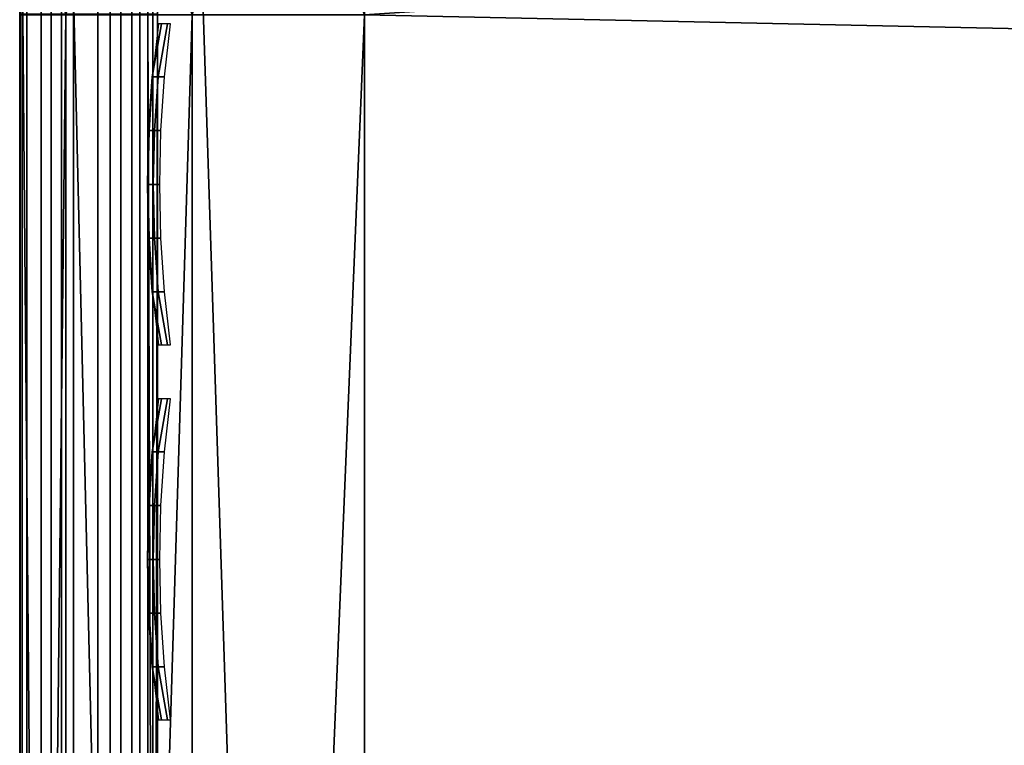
# Model space of a CAD drawing. Header units: inches. Extents: x 0 to 31.9, y -32.8 to 0.
# Tile 144 of 256: x 0 to 0.714, y -1.03 to -0.504. Entities that reach past the tile are written whole.
import ezdxf

# ---------------------------------------------------------------- set-up
doc = ezdxf.new("R2010")
doc.units = ezdxf.units.IN
doc.header["$LTSCALE"] = 0.03937
doc.header["$MEASUREMENT"] = 0
for name, color, linetype in [('A-FURN-3-ST-BK', 151, 'Continuous'), ('A-FURN-3-ST-SEAM', 250, 'Continuous'), ('A-FURN-3-STITCH', 15, 'Continuous')]:
    doc.layers.add(name, color=color, linetype=linetype)

msp = doc.modelspace()

# ---------------------------------------------------------------- meshes
at = {"layer": 'A-FURN-3-ST-BK'}
mesh = msp.add_polyface(dxfattribs=at)
corners = [(4.35979, -4.01543, 32.96592), (4.38655, -3.64877, 33), (2.30549, -3.90093, 32.96592), (2.31964, -3.53357, 33), (0.24983, -3.81154, 32.97389), (0.24967, -4.12524, 32.8962), (2.29182, -4.25578, 32.86484), (4.33394, -4.3696, 32.86484), (0.24951, -4.42235, 32.76908), (2.2791, -4.58601, 32.70022), (4.30988, -4.69919, 32.70022), (4.59504, -0.66713, 33), (2.42395, -0.54646, 33), (0.25, -3.48943, 33), (4.60876, -0.47628, 32.96194), (2.43107, -0.35525, 32.96194), (0.25, -0.50049, 33), (0.25038, -0.3092, 32.96185), (2.43707, -0.19315, 32.85355), (0.2507, -0.14696, 32.85354), (2.44101, -0.08484, 32.69134), (0.25091, -0.03856, 32.69134), (2.44226, -0.0468, 32.5), (4.63064, -0.1684, 32.5), (4.62037, -0.31448, 32.85355), (4.62806, -0.20637, 32.69134), (4.63064, -0.1684, 5.25), (2.44226, -0.0468, 5.25), (0.25098, -0.00049, 32.5), (4.62821, -0.2018, 5.125), (2.44097, -0.08027, 5.125), (0.25098, -0.00049, 5.25), (0.25085, -0.03399, 5.125), (2.43747, -0.17171, 5.03349), (0.25049, -0.12549, 5.03349), (2.43268, -0.29661, 5), (4.62156, -0.29307, 5.03349), (4.61248, -0.41774, 5), (4.3439, -4.25857, 5), (2.29831, -4.14448, 5), (0.25, -4.10072, 5), (4.32507, -4.51685, 16.90085), (4.61343, -4.57639, 17.18538), (2.43324, -4.44672, 17.18538), (2.28836, -4.40326, 16.90085), (0.24897, -4.38098, 17.11533), (4.60556, -4.6861, 17.45049), (2.42955, -4.55665, 17.45049), (0.24903, -4.44371, 17.32152), (4.3257, -4.5079, 5.24981), (2.28868, -4.3943, 5.24981), (0.24895, -4.35968, 16.90085), (2.43942, -4.27514, 5.03346), (0.24948, -4.22566, 5.03346), (4.62606, -4.40517, 5.03346), (4.61895, -4.49639, 5.12489), (2.43567, -4.36656, 5.12489), (0.24909, -4.31716, 5.12489)]
mesh.append_faces([[corners[k] for k in face] for face in [(0, 1, 2), (2, 1, 3), (2, 3, 4), (2, 5, 6), (2, 6, 7, 0), (6, 8, 9), (6, 9, 10, 7), (1, 11, 3), (3, 11, 12), (3, 12, 13), (12, 14, 15), (12, 15, 16), (17, 15, 18), (19, 18, 20), (21, 20, 22), (20, 23, 22), (24, 25, 20, 18), (14, 24, 18, 15), (22, 26, 27), (22, 27, 28), (27, 29, 30), (27, 30, 31), (32, 30, 33), (34, 33, 35), (29, 36, 33, 30), (33, 37, 35), (37, 38, 39), (37, 39, 35), (35, 39, 40), (41, 42, 43), (41, 43, 44), (44, 43, 45), (42, 46, 47, 43), (43, 47, 48), (49, 41, 44), (49, 44, 50), (50, 44, 51), (38, 52, 39), (39, 52, 53), (54, 55, 56, 52), (52, 56, 53), (57, 56, 50), (55, 49, 56), (49, 50, 56)]])
mesh = msp.add_polyface(dxfattribs=at)
corners = [(0.24983, -3.81154, 32.97389), (2.31964, -3.53357, 33), (0.25, -3.48943, 33), (2.42395, -0.54646, 33), (0.25, -0.50049, 33), (2.43107, -0.35525, 32.96194), (0.25038, -0.3092, 32.96185), (2.43268, -0.29661, 5), (0.25, -4.10072, 5), (0.25, -0.25049, 5), (0.125, -0.25049, 5.03349), (0.125, -4.10072, 5.03349), (0.03349, -0.25049, 5.125), (0.03349, -4.10072, 5.125), (0, -0.25049, 5.25), (0, -4.10072, 5.25), (0, -0.40484, 32.73093), (0, -0.50049, 32.75), (0.00626, -0.3836, 32.78223), (0.03349, -0.50049, 32.875), (0.07336, -0.33716, 32.89434), (0.125, -0.50049, 32.96651), (0.10418, -0.32716, 32.91848), (0.17358, -0.31378, 32.95079), (0.17382, -0.15537, 32.84513), (0.00628, -0.21815, 32.61695), (0, -0.26953, 32.59567), (0.00627, -0.28443, 32.71607), (0, -0.32373, 32.67677), (0.07347, -0.19856, 32.80194), (0.10433, -0.18008, 32.82042), (0, -3.48943, 32.75), (0.03349, -3.48943, 32.875), (0.125, -3.48943, 32.96651), (0.17316, -3.80959, 32.96194), (0.07316, -3.79974, 32.90156), (0.00624, -3.78021, 32.78188), (0, -3.77128, 32.72715), (0, -4.10968, 16.90104), (0, -0.25049, 32.5), (0, -4.13582, 17.16426), (0, -4.21281, 17.41732)]
mesh.append_faces([[corners[k] for k in face] for face in [(0, 1, 2), (2, 3, 4), (4, 5, 6), (7, 8, 9), (9, 8, 10), (10, 8, 11), (10, 11, 12), (12, 11, 13), (12, 13, 14), (14, 13, 15), (16, 17, 18), (18, 17, 19), (18, 19, 20), (20, 19, 21), (20, 21, 22), (22, 21, 23), (6, 24, 23), (6, 23, 4), (4, 23, 21), (25, 26, 27), (27, 26, 28), (27, 28, 18), (18, 28, 16), (27, 18, 20, 29), (29, 20, 22, 30), (17, 31, 19), (19, 31, 32), (19, 32, 21), (21, 32, 33), (21, 33, 4), (4, 33, 2), (33, 34, 2), (35, 33, 32), (36, 32, 31), (36, 31, 37), (15, 38, 14), (14, 38, 39), (39, 38, 40), (39, 40, 17), (17, 40, 41), (17, 41, 31), (17, 16, 39), (39, 16, 28), (39, 28, 26)]])
at = {"layer": 'A-FURN-3-ST-SEAM'}
mesh = msp.add_polyface(dxfattribs=at)
corners = [(0.0655, -0.32888, 32.91281), (0.03043, -0.32938, 32.91161), (0.03043, -0.5, 32.94586), (0.0655, -0.5, 32.94716), (0.03043, -2.49261, 32.94586), (0.0655, -2.49261, 32.94716), (0.00026, -2.49261, 32.90452), (0.00512, -2.49261, 32.92169), (0.00512, -0.5, 32.92169), (0.00026, -0.5, 32.90452), (0.00512, -0.33862, 32.8893), (0.00026, -0.3452, 32.87345), (0.00186, -0.35197, 32.8571), (0.00186, -0.5, 32.88681), (0.00186, -2.49261, 32.88681), (0.0734, -2.49261, 32.85626), (0.05668, -2.49261, 32.85046), (0.05668, -0.5, 32.85046), (0.0734, -0.5, 32.85626), (0.05668, -0.36588, 32.82354), (0.0734, -0.36366, 32.82889), (0.08718, -0.35936, 32.83929), (0.08718, -0.5, 32.86752), (0.08718, -2.49261, 32.86752), (0.1, -2.49261, 32.9), (0.09655, -3.48891, 32.88263), (0.09655, -2.49261, 32.88263), (0.1, -0.5, 32.9), (0.09655, -0.5, 32.88263), (0.1, -0.34698, 32.86929), (0.09294, -2.49261, 32.92554), (0.1, -3.48891, 32.9), (0.09294, -0.5, 32.92554), (0.09294, -0.33715, 32.89285), (0.039, -0.36549, 32.82448), (0.039, -0.5, 32.85149), (0.039, -2.49261, 32.85149), (0.05668, -3.48891, 32.85046), (0.039, -3.48891, 32.85149), (0.09655, -0.35357, 32.85324), (0.08718, -3.48891, 32.86752), (0.02284, -0.36269, 32.83125), (0.02284, -0.5, 32.85881), (0.02284, -2.49261, 32.85881), (0.02284, -3.48891, 32.85881), (0.00186, -3.48891, 32.88681), (0.01552, -0.33308, 32.90267), (0.01552, -0.5, 32.93618), (0.01552, -2.49261, 32.93618), (0.00512, -3.48891, 32.92169), (0.01552, -3.48891, 32.93618), (0.03043, -3.48891, 32.94586), (0.08125, -0.332, 32.90528), (0.08125, -0.5, 32.939), (0.08125, -2.49261, 32.939), (0.0655, -3.48891, 32.94716), (0.08125, -3.48891, 32.939), (0.09294, -3.48891, 32.92554)]
mesh.append_faces([[corners[k] for k in face] for face in [(0, 1, 2, 3), (3, 2, 4, 5), (6, 7, 8, 9), (9, 8, 10, 11), (11, 12, 13, 9), (9, 13, 14, 6), (15, 16, 17, 18), (18, 17, 19, 20), (20, 21, 22, 18), (18, 22, 23, 15), (24, 25, 26), (24, 26, 27), (27, 26, 28), (27, 28, 29), (30, 31, 24), (30, 24, 32), (32, 24, 27), (32, 27, 33), (34, 19, 17, 35), (35, 17, 16, 36), (36, 16, 37, 38), (21, 39, 28, 22), (22, 28, 26, 23), (23, 26, 25, 40), (41, 34, 35, 42), (42, 35, 36, 43), (43, 36, 38, 44), (12, 41, 42, 13), (13, 42, 43, 14), (14, 43, 44, 45), (46, 10, 8, 47), (47, 8, 7, 48), (48, 7, 49, 50), (1, 46, 47, 2), (2, 47, 48, 4), (4, 48, 50, 51), (52, 0, 3, 53), (53, 3, 5, 54), (54, 5, 55, 56), (33, 52, 53, 32), (32, 53, 54, 30), (30, 54, 56, 57)]])
at = {"layer": 'A-FURN-3-STITCH'}
mesh = msp.add_polymesh((7, 4), dxfattribs=at)
for k, corner in enumerate([(0.10066, -0.73946, 32.95063), (0.10283, -0.73946, 32.95206), (0.10714, -0.73946, 32.95498), (0.10928, -0.73946, 32.95647), (0.09639, -0.70111, 32.95694), (0.09601, -0.70111, 32.96213), (0.10032, -0.70111, 32.96505), (0.10501, -0.70111, 32.96278), (0.09381, -0.66228, 32.96074), (0.09343, -0.66228, 32.96594), (0.09775, -0.66228, 32.96886), (0.10243, -0.66228, 32.96658), (0.09295, -0.62321, 32.96201), (0.09257, -0.62321, 32.96721), (0.09688, -0.62321, 32.97013), (0.10157, -0.62321, 32.96786), (0.09381, -0.58414, 32.96075), (0.09343, -0.58414, 32.96594), (0.09774, -0.58414, 32.96886), (0.10243, -0.58414, 32.96659), (0.09638, -0.54531, 32.95694), (0.09601, -0.54531, 32.96214), (0.10032, -0.54531, 32.96506), (0.105, -0.54531, 32.96279), (0.10066, -0.50696, 32.95063), (0.10278, -0.50696, 32.95214), (0.1071, -0.50696, 32.95506), (0.10928, -0.50696, 32.95648)]):
    mesh.set_mesh_vertex(divmod(k, 4), corner)
mesh = msp.add_polymesh((7, 4), dxfattribs=at)
for k, corner in enumerate([(0.10066, -1.01118, 32.95063), (0.10283, -1.01118, 32.95206), (0.10714, -1.01118, 32.95498), (0.10928, -1.01118, 32.95647), (0.09639, -0.97283, 32.95694), (0.09601, -0.97283, 32.96213), (0.10032, -0.97283, 32.96505), (0.10501, -0.97283, 32.96278), (0.09381, -0.934, 32.96074), (0.09343, -0.934, 32.96594), (0.09775, -0.934, 32.96886), (0.10243, -0.934, 32.96658), (0.09295, -0.89493, 32.96201), (0.09257, -0.89493, 32.96721), (0.09688, -0.89493, 32.97013), (0.10157, -0.89493, 32.96786), (0.09381, -0.85586, 32.96075), (0.09343, -0.85586, 32.96594), (0.09774, -0.85586, 32.96886), (0.10243, -0.85586, 32.96659), (0.09638, -0.81703, 32.95694), (0.09601, -0.81703, 32.96214), (0.10032, -0.81703, 32.96506), (0.105, -0.81703, 32.96279), (0.10066, -0.77868, 32.95063), (0.10278, -0.77868, 32.95214), (0.1071, -0.77868, 32.95506), (0.10928, -0.77868, 32.95648)]):
    mesh.set_mesh_vertex(divmod(k, 4), corner)

doc.saveas('drawing.dxf')
